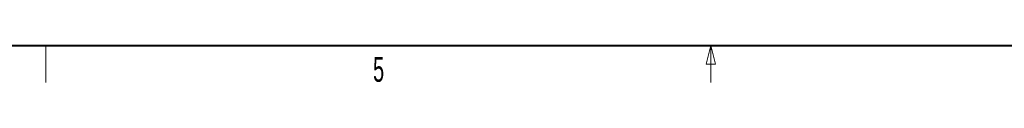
# Model space of a CAD drawing. Header units: millimetres. Extents: x 19 to 844, y 7 to 552.
# Tile 25 of 175: x 320 to 479, y 7 to 13. Entities that reach past the tile are written whole.
import ezdxf

# ---------------------------------------------------------------- set-up
doc = ezdxf.new("R2010")
doc.units = ezdxf.units.MM
doc.styles.add('SLDTEXTSTYLE1', font='TXT', dxfattribs={"width": 0.605})

msp = doc.modelspace()

# ---------------------------------------------------------------- linework, layer by layer
at = {"color": 7, "linetype": 'Continuous', "lineweight": 40}
msp.add_line((25.4, 12.7), (838.2, 12.7), dxfattribs=at)
at = {"color": 7, "linetype": 'Continuous', "lineweight": 0}
for p, q in [((323.85, 12.7), (323.85, 6.7)), ((431.8, 12.7), (431.05, 9.7)), ((431.8, 12.7), (432.55, 9.7)), ((431.8, 12.7), (431.8, 6.7)), ((432.55, 9.7), (431.05, 9.7))]:
    msp.add_line(p, q, dxfattribs=at)

# ---------------------------------------------------------------- texts
at = {"color": 7, "linetype": 'Continuous', "lineweight": 0, "insert": (377.874, 10.816), "char_height": 4, "attachment_point": 2, "style": 'SLDTEXTSTYLE1'}
msp.add_mtext('5', dxfattribs=at)

doc.saveas('drawing.dxf')
